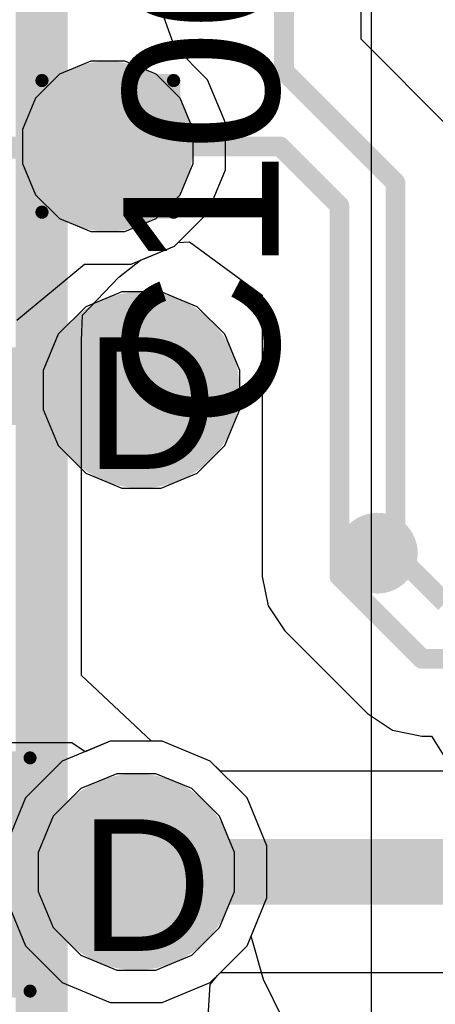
# Model space of a CAD drawing. Header units: inches. Extents: x -6 to 11.2, y -2.2 to 8.3.
# Tile 76 of 256: x 1.5953 to 1.6584, y 1.2972 to 1.4468. Entities that reach past the tile are written whole.
import ezdxf

# ---------------------------------------------------------------- set-up
doc = ezdxf.new("R2010")
doc.units = ezdxf.units.IN
doc.header["$MEASUREMENT"] = 0
for name, color, linetype in [('Bottom Assembly', 56, 'Continuous'), ('Bottom Courtyard -Top15)-Courtyard -Bot16)', 56, 'Continuous'), ('Drill Drawing', 1, 'Continuous'), ('Layer  6- Inner', 156, 'Continuous'), ('Layer 1- Top', 1, 'Continuous'), ('Layer 2- GND', 16, 'Continuous'), ('Layer 3- Inner', 16, 'Continuous'), ('Layer 4- Inner', 76, 'Continuous'), ('Layer 5- Inner', 90, 'Continuous'), ('Layer 7- PWR', 76, 'Continuous'), ('Layer 8- Bottom', 5, 'Continuous'), ('Top Comp Outline -Top11)-Comp Outline -Bot12)', 56, 'Continuous'), ('Top Courtyard -Top15)-Courtyard -Bot16)', 56, 'Continuous'), ('Top Overlay', 2, 'Continuous'), ('Via Holes', 16, 'Continuous')]:
    doc.layers.add(name, color=color, linetype=linetype)
doc.styles.add('Arial', font='txt', dxfattribs={"height": 0.2})

# ---------------------------------------------------------------- blocks, each defined once
blk = doc.blocks.new('L15002_035_61')
at = {"layer": 'Top Comp Outline -Top11)-Comp Outline -Bot12)'}
for points in [[(0.0326772, 0.0149606, 0.003937, 0.003937, 0), (-0.0326772, 0.0149606, 0.003937, 0.003937, 0)], [(-0.0326772, 0.0149606, 0.003937, 0.003937, 0), (-0.0326772, -0.0149606, 0.003937, 0.003937, 0)], [(0.0326772, -0.0149606, 0.003937, 0.003937, 0), (-0.0326772, -0.0149606, 0.003937, 0.003937, 0)]]:
    blk.add_lwpolyline(points, format="xyseb", dxfattribs=at)
for points in [[(-0.0336614, 0.0149606, 0.0019685, 0.0019685, 1), (-0.031693, 0.0149606, 0.0019685, 0.0019685, 1)], [(-0.0336614, 0.0149606, 0.0019685, 0.0019685, 1), (-0.031693, 0.0149606, 0.0019685, 0.0019685, 1)], [(-0.0336614, -0.0149606, 0.0019685, 0.0019685, 1), (-0.031693, -0.0149606, 0.0019685, 0.0019685, 1)], [(-0.0336614, -0.0149606, 0.0019685, 0.0019685, 1), (-0.031693, -0.0149606, 0.0019685, 0.0019685, 1)]]:
    blk.add_lwpolyline(points, format="xyseb", close=True, dxfattribs=at)
at = {"layer": 'Top Courtyard -Top15)-Courtyard -Bot16)'}
for points in [[(0.0354331, 0.0177165, 0.0019685, 0.0019685, 0), (-0.0354331, 0.0177165, 0.0019685, 0.0019685, 0)], [(-0.0354331, 0.0177165, 0.0019685, 0.0019685, 0), (-0.0354331, -0.0177165, 0.0019685, 0.0019685, 0)], [(0.0354331, -0.0177165, 0.0019685, 0.0019685, 0), (-0.0354331, -0.0177165, 0.0019685, 0.0019685, 0)]]:
    blk.add_lwpolyline(points, format="xyseb", dxfattribs=at)
for points in [[(-0.0359252, 0.0177165, 0.0009842, 0.0009842, 1), (-0.034941, 0.0177165, 0.0009842, 0.0009842, 1)], [(-0.0359252, 0.0177165, 0.0009842, 0.0009842, 1), (-0.034941, 0.0177165, 0.0009842, 0.0009842, 1)], [(-0.0359252, -0.0177165, 0.0009842, 0.0009842, 1), (-0.034941, -0.0177165, 0.0009842, 0.0009842, 1)], [(-0.0359252, -0.0177165, 0.0009842, 0.0009842, 1), (-0.034941, -0.0177165, 0.0009842, 0.0009842, 1)]]:
    blk.add_lwpolyline(points, format="xyseb", close=True, dxfattribs=at)
blk = doc.blocks.new('TVS__DFN_10_3_2___109')
at = {"layer": 'Top Overlay'}
for points in [[(-0.0470117, -0.0728346, 0.007874, 0.007874, 1), (-0.0514135, -0.0728346, 0.007874, 0.007874, 1)], [(-0.053382, -0.0728346, 0.003937, 0.003937, 1), (-0.049445, -0.0728346, 0.003937, 0.003937, 1)], [(-0.0489802, -0.0728346, 0.003937, 0.003937, 1), (-0.0450432, -0.0728346, 0.003937, 0.003937, 1)]]:
    blk.add_lwpolyline(points, format="xyseb", close=True, dxfattribs=at)
blk = doc.blocks.new('FP_HX2326FNL_MFG_B_190')
at = {"layer": 'Bottom Assembly'}
blk.add_lwpolyline([(0.2564961, 0.203937, 0.007874, 0.007874, 0), (-0.2564961, 0.203937, 0.007874, 0.007874, 0)], format="xyseb", dxfattribs=at)
at = {"layer": 'Bottom Courtyard -Top15)-Courtyard -Bot16)'}
blk.add_lwpolyline([(0.2564961, 0.203937, 0.007874, 0.007874, 0), (-0.2564961, 0.203937, 0.007874, 0.007874, 0)], format="xyseb", dxfattribs=at)

msp = doc.modelspace()

# ---------------------------------------------------------------- hatches: boundary and pattern name
at = {"layer": 'Layer 1- Top'}
h = msp.add_hatch(color=7, dxfattribs=at)
edge = h.paths.add_edge_path()
edge.add_arc((1.6086614, 1.4275591), 0.007874, 0, 360)
h = msp.add_hatch(color=7, dxfattribs=at)
edge = h.paths.add_edge_path()
edge.add_arc((1.6137795, 1.3905512), 0.0098425, 0, 360)
h = msp.add_hatch(color=7, dxfattribs=at)
edge = h.paths.add_edge_path()
edge.add_arc((1.6129921, 1.3173228), 0.0098425, 0, 360)
at = {"layer": 'Layer 2- GND'}
h = msp.add_hatch(color=7, dxfattribs=at)
edge = h.paths.add_edge_path()
edge.add_arc((1.6086614, 1.4275591), 0.0129527, 0, 360)
h = msp.add_hatch(color=7, dxfattribs=at)
edge = h.paths.add_edge_path()
edge.add_arc((1.6129921, 1.3173228), 0.0149212, 0, 360)
at = {"layer": 'Layer 3- Inner'}
h = msp.add_hatch(color=7, dxfattribs=at)
edge = h.paths.add_edge_path()
edge.add_arc((1.6137795, 1.3905512), 0.0098425, 0, 360)
at = {"layer": 'Layer 4- Inner'}
h = msp.add_hatch(color=7, dxfattribs=at)
edge = h.paths.add_edge_path()
edge.add_arc((1.6129921, 1.3173228), 0.0098425, 0, 360)
at = {"layer": 'Layer 5- Inner'}
h = msp.add_hatch(color=7, dxfattribs=at)
edge = h.paths.add_edge_path()
edge.add_arc((1.6137795, 1.3905512), 0.0098425, 0, 360)
at = {"layer": 'Layer 7- PWR'}
h = msp.add_hatch(color=7, dxfattribs=at)
edge = h.paths.add_edge_path()
edge.add_arc((1.6086614, 1.4275591), 0.0129527, 0, 360)
h = msp.add_hatch(color=7, dxfattribs=at)
edge = h.paths.add_edge_path()
edge.add_arc((1.6137795, 1.3905512), 0.0149212, 0, 360)
h = msp.add_hatch(color=7, dxfattribs=at)
edge = h.paths.add_edge_path()
edge.add_arc((1.6129921, 1.3173228), 0.0149212, 0, 360)
at = {"layer": 'Layer 8- Bottom'}
h = msp.add_hatch(color=7, dxfattribs=at)
edge = h.paths.add_edge_path()
edge.add_arc((1.6086614, 1.4275591), 0.007874, 0, 360)
h = msp.add_hatch(color=7, dxfattribs=at)
edge = h.paths.add_edge_path()
edge.add_arc((1.6137795, 1.3905512), 0.0098425, 0, 360)
h = msp.add_hatch(color=7, dxfattribs=at)
edge = h.paths.add_edge_path()
edge.add_arc((1.6129921, 1.3173228), 0.0098425, 0, 360)
at = {"layer": 'Via Holes'}
h = msp.add_hatch(color=7, dxfattribs=at)
edge = h.paths.add_edge_path()
edge.add_arc((1.6086614, 1.4275591), 0.0029527, 0, 360)
h = msp.add_hatch(color=7, dxfattribs=at)
edge = h.paths.add_edge_path()
edge.add_arc((1.6137795, 1.3905512), 0.0049212, 0, 360)
h = msp.add_hatch(color=7, dxfattribs=at)
edge = h.paths.add_edge_path()
edge.add_arc((1.6129921, 1.3173228), 0.0049212, 0, 360)

# ---------------------------------------------------------------- linework, layer by layer
at = {"layer": 'Drill Drawing'}
for points in [[(1.5986614, 1.4375591, 0.002, 0.002, 0), (1.6186614, 1.4375591, 0.002, 0.002, 0)], [(1.5986614, 1.4175591, 0.002, 0.002, 0), (1.5986614, 1.4375591, 0.002, 0.002, 0)], [(1.6186614, 1.4175591, 0.002, 0.002, 0), (1.6186614, 1.4375591, 0.002, 0.002, 0)], [(1.5986614, 1.4175591, 0.002, 0.002, 0), (1.6186614, 1.4175591, 0.002, 0.002, 0)]]:
    msp.add_lwpolyline(points, format="xyseb", dxfattribs=at)
for points in [[(1.5981614, 1.4375591, 0.001, 0.001, 1), (1.5991614, 1.4375591, 0.001, 0.001, 1)], [(1.5981614, 1.4375591, 0.001, 0.001, 1), (1.5991614, 1.4375591, 0.001, 0.001, 1)], [(1.6181614, 1.4375591, 0.001, 0.001, 1), (1.6191614, 1.4375591, 0.001, 0.001, 1)], [(1.6181614, 1.4375591, 0.001, 0.001, 1), (1.6191614, 1.4375591, 0.001, 0.001, 1)], [(1.5981614, 1.4175591, 0.001, 0.001, 1), (1.5991614, 1.4175591, 0.001, 0.001, 1)], [(1.5981614, 1.4175591, 0.001, 0.001, 1), (1.5991614, 1.4175591, 0.001, 0.001, 1)], [(1.6181614, 1.4175591, 0.001, 0.001, 1), (1.6191614, 1.4175591, 0.001, 0.001, 1)], [(1.6181614, 1.4175591, 0.001, 0.001, 1), (1.6191614, 1.4175591, 0.001, 0.001, 1)]]:
    msp.add_lwpolyline(points, format="xyseb", close=True, dxfattribs=at)
at = {"layer": 'Layer  6- Inner'}
for p, q in [((1.6060849, 1.4405118), (1.6013243, 1.4385399)), ((1.6112379, 1.4405118), (1.6060849, 1.4405118)), ((1.6159985, 1.4385399), (1.6112379, 1.4405118)), ((1.6013243, 1.4385399), (1.5976806, 1.4348962)), ((1.6196422, 1.4348962), (1.6159985, 1.4385399)), ((1.5976806, 1.4348962), (1.5957087, 1.4301356)), ((1.6216141, 1.4301356), (1.6196422, 1.4348962)), ((1.5957087, 1.4301356), (1.5957087, 1.4249826)), ((1.6216141, 1.4249826), (1.6216141, 1.4301356)), ((1.5957087, 1.4249826), (1.5976806, 1.420222)), ((1.6196422, 1.420222), (1.6216141, 1.4249826)), ((1.5976806, 1.420222), (1.6013243, 1.4165783)), ((1.6159985, 1.4165783), (1.6196422, 1.420222)), ((1.6013243, 1.4165783), (1.6060849, 1.4146064)), ((1.6112379, 1.4146064), (1.6159985, 1.4165783)), ((1.6060849, 1.4146064), (1.6112379, 1.4146064)), ((1.6108115, 1.4054724), (1.6053273, 1.4032008)), ((1.6167475, 1.4054724), (1.6108115, 1.4054724)), ((1.6222317, 1.4032008), (1.6167475, 1.4054724)), ((1.6053273, 1.4032008), (1.6011299, 1.3990034)), ((1.6264291, 1.3990034), (1.6222317, 1.4032008)), ((1.6011299, 1.3990034), (1.5988583, 1.3935192)), ((1.6287007, 1.3935192), (1.6264291, 1.3990034)), ((1.5988583, 1.3935192), (1.5988583, 1.3875832)), ((1.6287007, 1.3875832), (1.6287007, 1.3935192)), ((1.5988583, 1.3875832), (1.6011299, 1.382099)), ((1.6264291, 1.382099), (1.6287007, 1.3875832)), ((1.6011299, 1.382099), (1.6053273, 1.3779016)), ((1.6222317, 1.3779016), (1.6264291, 1.382099)), ((1.6053273, 1.3779016), (1.6108115, 1.37563)), ((1.6167475, 1.37563), (1.6222317, 1.3779016)), ((1.6108115, 1.37563), (1.6167475, 1.37563)), ((1.6100241, 1.332244), (1.6045399, 1.3299724)), ((1.6159601, 1.332244), (1.6100241, 1.332244)), ((1.6214443, 1.3299724), (1.6159601, 1.332244)), ((1.6045399, 1.3299724), (1.6003425, 1.325775)), ((1.6256417, 1.325775), (1.6214443, 1.3299724)), ((1.6003425, 1.325775), (1.5980709, 1.3202908)), ((1.6279133, 1.3202908), (1.6256417, 1.325775)), ((1.5980709, 1.3202908), (1.5980709, 1.3143548)), ((1.6279133, 1.3143548), (1.6279133, 1.3202908)), ((1.5980709, 1.3143548), (1.6003425, 1.3088706)), ((1.6256417, 1.3088706), (1.6279133, 1.3143548)), ((1.6003425, 1.3088706), (1.6045399, 1.3046732)), ((1.6214443, 1.3046732), (1.6256417, 1.3088706)), ((1.6045399, 1.3046732), (1.6100241, 1.3024016)), ((1.6159601, 1.3024016), (1.6214443, 1.3046732)), ((1.6100241, 1.3024016), (1.6159601, 1.3024016))]:
    msp.add_line(p, q, dxfattribs=at)
at = {"layer": 'Layer 1- Top'}
for p, q in [((1.6471543, 1.4438315), (1.6471543, 1.5208661)), ((1.6606522, 1.4303337), (1.6471543, 1.4438315)), ((1.6122168, 1.4096851), (1.6187862, 1.4124062)), ((1.6187862, 1.4124062), (1.6193472, 1.4129672)), ((1.6193472, 1.4129672), (1.6210678, 1.4130615)), ((1.6210678, 1.4130615), (1.632139, 1.4049329)), ((1.5948424, 1.4011522), (1.6051061, 1.4096851)), ((1.6051061, 1.4096851), (1.6122168, 1.4096851)), ((1.632139, 1.4049329), (1.632139, 1.3622239)), ((1.632139, 1.3622239), (1.6330312, 1.3577384)), ((1.6330312, 1.3577384), (1.6355721, 1.3539358)), ((1.6355721, 1.3539358), (1.6397644, 1.3497434)), ((1.6397644, 1.3497434), (1.639765, 1.349743)), ((1.639765, 1.349743), (1.6481109, 1.341397)), ((1.6481109, 1.341397), (1.6519135, 1.3388562)), ((1.6519135, 1.3388562), (1.656399, 1.337964)), ((1.656399, 1.337964), (1.6578304, 1.337964)), ((1.6578304, 1.337964), (1.66381, 1.3283854)), ((1.6032087, 1.3369291), (1.5227559, 1.3369291)), ((1.6052241, 1.3355825), (1.6032087, 1.3369292)), ((1.6032087, 1.3369292), (1.6032087, 1.3369291)), ((1.6090452, 1.3371653), (1.6052241, 1.3355825)), ((1.616939, 1.3371653), (1.6090452, 1.3371653)), ((1.624232, 1.3341444), (1.616939, 1.3371653)), ((1.6298137, 1.3285627), (1.624232, 1.3341444)), ((1.6328346, 1.3212697), (1.6298137, 1.3285627)), ((1.6328346, 1.3133759), (1.6328346, 1.3212697)), ((1.6304224, 1.3075525), (1.6328346, 1.3133759)), ((1.6323381, 1.3009604), (1.6304224, 1.3075525)), ((1.6353277, 1.2948936), (1.6323381, 1.3009604))]:
    msp.add_line(p, q, dxfattribs=at)
for points in [[(1.6354331, 1.4389765, 0.0029921, 0.0029921, 0), (1.6354331, 1.5208661, 0.0029921, 0.0029921, 0)], [(1.6354331, 1.4389765, 0.0029921, 0.0029921, 0), (1.6523641, 1.4220455, 0.0029921, 0.0029921, 0)], [(1.6066928, 1.4271653, 0.0029921, 0.0029921, 0), (1.6082677, 1.4287402, 0.0029921, 0.0029921, 0)], [(1.6086614, 1.4275591, 0.0029921, 0.0029921, 0), (1.6348242, 1.4275591, 0.0029921, 0.0029921, 0)], [(1.6348242, 1.4275591, 0.0029921, 0.0029921, 0), (1.6438602, 1.4185231, 0.0029921, 0.0029921, 0)], [(1.5748031, 1.4271653, 0.0029921, 0.0029921, 0), (1.6066928, 1.4271653, 0.0029921, 0.0029921, 0)], [(1.6523641, 1.3657464, 0.0029921, 0.0029921, 0), (1.6523641, 1.4220455, 0.0029921, 0.0029921, 0)], [(1.6438602, 1.3622239, 0.0029921, 0.0029921, 0), (1.6438602, 1.4185231, 0.0029921, 0.0029921, 0)], [(1.5753937, 1.3911417, 0.011811, 0.011811, 0), (1.613189, 1.3911417, 0.011811, 0.011811, 0)], [(1.613189, 1.3911417, 0.011811, 0.011811, 0), (1.6137795, 1.3905512, 0.011811, 0.011811, 0)], [(1.6523641, 1.3657464, 0.0029921, 0.0029921, 0), (1.6599214, 1.3581891, 0.0029921, 0.0029921, 0)], [(1.6438602, 1.3622239, 0.0029921, 0.0029921, 0), (1.6480526, 1.3580315, 0.0029921, 0.0029921, 0)], [(1.6480526, 1.3580315, 0.0029921, 0.0029921, 0), (1.6480527, 1.3580315, 0.0029921, 0.0029921, 0)], [(1.6480527, 1.3580315, 0.0029921, 0.0029921, 0), (1.656399, 1.3496852, 0.0029921, 0.0029921, 0)], [(1.656399, 1.3496852, 0.0029921, 0.0029921, 0), (1.6701267, 1.3496852, 0.0029921, 0.0029921, 0)], [(1.5807087, 1.3169291, 0.01, 0.01, 0), (1.6110236, 1.3169291, 0.01, 0.01, 0)]]:
    msp.add_lwpolyline(points, format="xyseb", dxfattribs=at)
for points in [[(1.6346851, 1.4389765, 0.001496, 0.001496, 1), (1.6361811, 1.4389765, 0.001496, 0.001496, 1)], [(1.6346851, 1.4389765, 0.001496, 0.001496, 1), (1.6361811, 1.4389765, 0.001496, 0.001496, 1)], [(1.6075197, 1.4287402, 0.001496, 0.001496, 1), (1.6090157, 1.4287402, 0.001496, 0.001496, 1)], [(1.6079134, 1.4275591, 0.001496, 0.001496, 1), (1.6094094, 1.4275591, 0.001496, 0.001496, 1)], [(1.6340762, 1.4275591, 0.001496, 0.001496, 1), (1.6355722, 1.4275591, 0.001496, 0.001496, 1)], [(1.6340762, 1.4275591, 0.001496, 0.001496, 1), (1.6355722, 1.4275591, 0.001496, 0.001496, 1)], [(1.6059448, 1.4271653, 0.001496, 0.001496, 1), (1.6074408, 1.4271653, 0.001496, 0.001496, 1)], [(1.6059448, 1.4271653, 0.001496, 0.001496, 1), (1.6074408, 1.4271653, 0.001496, 0.001496, 1)], [(1.6516161, 1.4220455, 0.001496, 0.001496, 1), (1.6531121, 1.4220455, 0.001496, 0.001496, 1)], [(1.6516161, 1.4220455, 0.001496, 0.001496, 1), (1.6531121, 1.4220455, 0.001496, 0.001496, 1)], [(1.6431122, 1.4185231, 0.001496, 0.001496, 1), (1.6446082, 1.4185231, 0.001496, 0.001496, 1)], [(1.6431122, 1.4185231, 0.001496, 0.001496, 1), (1.6446082, 1.4185231, 0.001496, 0.001496, 1)], [(1.6102363, 1.3911417, 0.0059055, 0.0059055, 1), (1.6161417, 1.3911417, 0.0059055, 0.0059055, 1)], [(1.6102363, 1.3911417, 0.0059055, 0.0059055, 1), (1.6161417, 1.3911417, 0.0059055, 0.0059055, 1)], [(1.6108268, 1.3905512, 0.0059055, 0.0059055, 1), (1.6167322, 1.3905512, 0.0059055, 0.0059055, 1)], [(1.6516161, 1.3657464, 0.001496, 0.001496, 1), (1.6531121, 1.3657464, 0.001496, 0.001496, 1)], [(1.6516161, 1.3657464, 0.001496, 0.001496, 1), (1.6531121, 1.3657464, 0.001496, 0.001496, 1)], [(1.6431122, 1.3622239, 0.001496, 0.001496, 1), (1.6446082, 1.3622239, 0.001496, 0.001496, 1)], [(1.6431122, 1.3622239, 0.001496, 0.001496, 1), (1.6446082, 1.3622239, 0.001496, 0.001496, 1)], [(1.6473046, 1.3580315, 0.001496, 0.001496, 1), (1.6488006, 1.3580315, 0.001496, 0.001496, 1)], [(1.6473046, 1.3580315, 0.001496, 0.001496, 1), (1.6488006, 1.3580315, 0.001496, 0.001496, 1)], [(1.6473047, 1.3580315, 0.001496, 0.001496, 1), (1.6488007, 1.3580315, 0.001496, 0.001496, 1)], [(1.6473047, 1.3580315, 0.001496, 0.001496, 1), (1.6488007, 1.3580315, 0.001496, 0.001496, 1)], [(1.655651, 1.3496852, 0.001496, 0.001496, 1), (1.657147, 1.3496852, 0.001496, 0.001496, 1)], [(1.655651, 1.3496852, 0.001496, 0.001496, 1), (1.657147, 1.3496852, 0.001496, 0.001496, 1)], [(1.6085236, 1.3169291, 0.005, 0.005, 1), (1.6135236, 1.3169291, 0.005, 0.005, 1)]]:
    msp.add_lwpolyline(points, format="xyseb", close=True, dxfattribs=at)
at = {"layer": 'Layer 3- Inner'}
for p, q in [((1.6060849, 1.4405118), (1.6013243, 1.4385399)), ((1.6112379, 1.4405118), (1.6060849, 1.4405118)), ((1.6159985, 1.4385399), (1.6112379, 1.4405118)), ((1.6013243, 1.4385399), (1.5976806, 1.4348962)), ((1.6196422, 1.4348962), (1.6159985, 1.4385399)), ((1.5976806, 1.4348962), (1.5957087, 1.4301356)), ((1.6216141, 1.4301356), (1.6196422, 1.4348962)), ((1.5957087, 1.4301356), (1.5957087, 1.4249826)), ((1.6216141, 1.4249826), (1.6216141, 1.4301356)), ((1.5957087, 1.4249826), (1.5976806, 1.420222)), ((1.6196422, 1.420222), (1.6216141, 1.4249826)), ((1.5976806, 1.420222), (1.6013243, 1.4165783)), ((1.6159985, 1.4165783), (1.6196422, 1.420222)), ((1.6013243, 1.4165783), (1.6060849, 1.4146064)), ((1.6112379, 1.4146064), (1.6159985, 1.4165783)), ((1.6060849, 1.4146064), (1.6112379, 1.4146064)), ((1.6100241, 1.332244), (1.6045399, 1.3299724)), ((1.6159601, 1.332244), (1.6100241, 1.332244)), ((1.6214443, 1.3299724), (1.6159601, 1.332244)), ((1.6045399, 1.3299724), (1.6003425, 1.325775)), ((1.6256417, 1.325775), (1.6214443, 1.3299724)), ((1.6003425, 1.325775), (1.5980709, 1.3202908)), ((1.6279133, 1.3202908), (1.6256417, 1.325775)), ((1.5980709, 1.3202908), (1.5980709, 1.3143548)), ((1.6279133, 1.3143548), (1.6279133, 1.3202908)), ((1.5980709, 1.3143548), (1.6003425, 1.3088706)), ((1.6256417, 1.3088706), (1.6279133, 1.3143548)), ((1.6003425, 1.3088706), (1.6045399, 1.3046732)), ((1.6214443, 1.3046732), (1.6256417, 1.3088706)), ((1.6045399, 1.3046732), (1.6100241, 1.3024016)), ((1.6159601, 1.3024016), (1.6214443, 1.3046732)), ((1.6100241, 1.3024016), (1.6159601, 1.3024016))]:
    msp.add_line(p, q, dxfattribs=at)
at = {"layer": 'Layer 4- Inner'}
for p, q in [((1.6060849, 1.4405118), (1.6013243, 1.4385399)), ((1.6112379, 1.4405118), (1.6060849, 1.4405118)), ((1.6159985, 1.4385399), (1.6112379, 1.4405118)), ((1.6013243, 1.4385399), (1.5976806, 1.4348962)), ((1.6196422, 1.4348962), (1.6159985, 1.4385399)), ((1.5976806, 1.4348962), (1.5957087, 1.4301356)), ((1.6216141, 1.4301356), (1.6196422, 1.4348962)), ((1.5957087, 1.4301356), (1.5957087, 1.4249826)), ((1.6216141, 1.4249826), (1.6216141, 1.4301356)), ((1.5957087, 1.4249826), (1.5976806, 1.420222)), ((1.6196422, 1.420222), (1.6216141, 1.4249826)), ((1.5976806, 1.420222), (1.6013243, 1.4165783)), ((1.6159985, 1.4165783), (1.6196422, 1.420222)), ((1.6013243, 1.4165783), (1.6060849, 1.4146064)), ((1.6112379, 1.4146064), (1.6159985, 1.4165783)), ((1.6060849, 1.4146064), (1.6112379, 1.4146064)), ((1.6108115, 1.4054724), (1.6053273, 1.4032008)), ((1.6167475, 1.4054724), (1.6108115, 1.4054724)), ((1.6222317, 1.4032008), (1.6167475, 1.4054724)), ((1.6053273, 1.4032008), (1.6011299, 1.3990034)), ((1.6264291, 1.3990034), (1.6222317, 1.4032008)), ((1.6011299, 1.3990034), (1.5988583, 1.3935192)), ((1.6287007, 1.3935192), (1.6264291, 1.3990034)), ((1.5988583, 1.3935192), (1.5988583, 1.3875832)), ((1.6287007, 1.3875832), (1.6287007, 1.3935192)), ((1.5988583, 1.3875832), (1.6011299, 1.382099)), ((1.6264291, 1.382099), (1.6287007, 1.3875832)), ((1.6011299, 1.382099), (1.6053273, 1.3779016)), ((1.6222317, 1.3779016), (1.6264291, 1.382099)), ((1.6053273, 1.3779016), (1.6108115, 1.37563)), ((1.6167475, 1.37563), (1.6222317, 1.3779016)), ((1.6108115, 1.37563), (1.6167475, 1.37563)), ((1.6090452, 1.3371653), (1.6017522, 1.3341444)), ((1.616939, 1.3371653), (1.6090452, 1.3371653)), ((1.624232, 1.3341444), (1.616939, 1.3371653)), ((1.6017522, 1.3341444), (1.5961705, 1.3285627)), ((1.6257597, 1.3326167), (1.624232, 1.3341444)), ((1.6814603, 1.3326167), (1.6257597, 1.3326167)), ((1.5961705, 1.3285627), (1.5931496, 1.3212697)), ((1.5931496, 1.3133759), (1.5961705, 1.3060829)), ((1.5961705, 1.3060829), (1.6017522, 1.3005012)), ((1.624232, 1.3005012), (1.6257597, 1.3020289)), ((1.6257597, 1.3020289), (1.6877952, 1.3020289)), ((1.6017522, 1.3005012), (1.6090452, 1.2974803)), ((1.616939, 1.2974803), (1.624232, 1.3005012)), ((1.6090452, 1.2974803), (1.616939, 1.2974803))]:
    msp.add_line(p, q, dxfattribs=at)
msp.add_lwpolyline([(1.6129921, 1.3173228, 0.01, 0.01, 0), (1.6877952, 1.3173228, 0.01, 0.01, 0)], format="xyseb", dxfattribs=at)
msp.add_lwpolyline([(1.6104921, 1.3173228, 0.005, 0.005, 1), (1.6154921, 1.3173228, 0.005, 0.005, 1)], format="xyseb", close=True, dxfattribs=at)
at = {"layer": 'Layer 5- Inner'}
for p, q in [((1.6486724, 1.5953133), (1.6486724, 1.0918107)), ((1.6060849, 1.4405118), (1.6013243, 1.4385399)), ((1.6112379, 1.4405118), (1.6060849, 1.4405118)), ((1.6159985, 1.4385399), (1.6112379, 1.4405118)), ((1.6013243, 1.4385399), (1.5976806, 1.4348962)), ((1.6196422, 1.4348962), (1.6159985, 1.4385399)), ((1.5976806, 1.4348962), (1.5957087, 1.4301356)), ((1.6216141, 1.4301356), (1.6196422, 1.4348962)), ((1.5957087, 1.4301356), (1.5957087, 1.4249826)), ((1.6216141, 1.4249826), (1.6216141, 1.4301356)), ((1.5957087, 1.4249826), (1.5976806, 1.420222)), ((1.6196422, 1.420222), (1.6216141, 1.4249826)), ((1.5976806, 1.420222), (1.6013243, 1.4165783)), ((1.6159985, 1.4165783), (1.6196422, 1.420222)), ((1.6013243, 1.4165783), (1.6060849, 1.4146064)), ((1.6112379, 1.4146064), (1.6159985, 1.4165783)), ((1.6060849, 1.4146064), (1.6112379, 1.4146064)), ((1.6100241, 1.332244), (1.6045399, 1.3299724)), ((1.6159601, 1.332244), (1.6100241, 1.332244)), ((1.6214443, 1.3299724), (1.6159601, 1.332244)), ((1.6045399, 1.3299724), (1.6003425, 1.325775)), ((1.6256417, 1.325775), (1.6214443, 1.3299724)), ((1.6003425, 1.325775), (1.5980709, 1.3202908)), ((1.6279133, 1.3202908), (1.6256417, 1.325775)), ((1.5980709, 1.3202908), (1.5980709, 1.3143548)), ((1.6279133, 1.3143548), (1.6279133, 1.3202908)), ((1.5980709, 1.3143548), (1.6003425, 1.3088706)), ((1.6256417, 1.3088706), (1.6279133, 1.3143548)), ((1.6003425, 1.3088706), (1.6045399, 1.3046732)), ((1.6214443, 1.3046732), (1.6256417, 1.3088706)), ((1.6045399, 1.3046732), (1.6100241, 1.3024016)), ((1.6159601, 1.3024016), (1.6214443, 1.3046732)), ((1.6100241, 1.3024016), (1.6159601, 1.3024016))]:
    msp.add_line(p, q, dxfattribs=at)
at = {"layer": 'Layer 8- Bottom'}
for p, q in [((1.6187863, 1.4427119), (1.6143689, 1.4551527)), ((1.6238143, 1.4376839), (1.6187863, 1.4427119)), ((1.6265354, 1.4311145), (1.6238143, 1.4376839)), ((1.6265354, 1.4240037), (1.6265354, 1.4311145)), ((1.6238143, 1.4174343), (1.6265354, 1.4240037)), ((1.6187862, 1.4124062), (1.6238143, 1.4174343)), ((1.6136145, 1.410264), (1.6187862, 1.4124062)), ((1.6103268, 1.4077025), (1.6136145, 1.410264)), ((1.6048256, 1.4019323), (1.6103268, 1.4077025)), ((1.6046852, 1.3980505), (1.6048256, 1.4019323)), ((1.6046851, 1.3651182), (1.6046852, 1.3980505)), ((1.6046852, 1.3533071), (1.6046851, 1.3651182)), ((1.6046852, 1.3471703), (1.6046852, 1.3533071)), ((1.6152894, 1.3371653), (1.6046852, 1.3471703)), ((1.616939, 1.3371653), (1.6152894, 1.3371653)), ((1.624232, 1.3341444), (1.616939, 1.3371653)), ((1.6298137, 1.3285627), (1.624232, 1.3341444)), ((1.6328346, 1.3212697), (1.6298137, 1.3285627)), ((1.6328346, 1.3133759), (1.6328346, 1.3212697)), ((1.6298137, 1.3060829), (1.6328346, 1.3133759)), ((1.6253304, 1.3015996), (1.6298137, 1.3060829)), ((1.6242146, 1.3002335), (1.6253304, 1.3015996)), ((1.6234206, 1.2880775), (1.6242146, 1.3002335))]:
    msp.add_line(p, q, dxfattribs=at)
msp.add_lwpolyline([(1.5629922, 1.4275591, 0.0029921, 0.0029921, 0), (1.6086614, 1.4275591, 0.0029921, 0.0029921, 0)], format="xyseb", dxfattribs=at)
msp.add_lwpolyline([(1.6079134, 1.4275591, 0.001496, 0.001496, 1), (1.6094094, 1.4275591, 0.001496, 0.001496, 1)], format="xyseb", close=True, dxfattribs=at)

# ---------------------------------------------------------------- block references
for name, p, rotation in [('FP_HX2326FNL_MFG_B_190', (1.3946851, 1.3533465), 270), ('TVS__DFN_10_3_2___109', (1.7224409, 1.3165354), 270), ('L15002_035_61', (1.5614173, 1.3169291), 180)]:
    msp.add_blockref(name, p, dxfattribs=dict(rotation=rotation))

# ---------------------------------------------------------------- texts
at = {"layer": 'Drill Drawing', "style": 'Arial'}
for p in [(1.605115, 1.3785545), (1.6043276, 1.3053261)]:
    msp.add_text('D', height=0.02, dxfattribs=at).set_placement(p)
at = {"layer": 'Top Overlay', "style": 'Arial'}
msp.add_text('C1004', height=0.023622, rotation=90, dxfattribs=at).set_placement((1.6346418, 1.384663))

doc.saveas('drawing.dxf')
